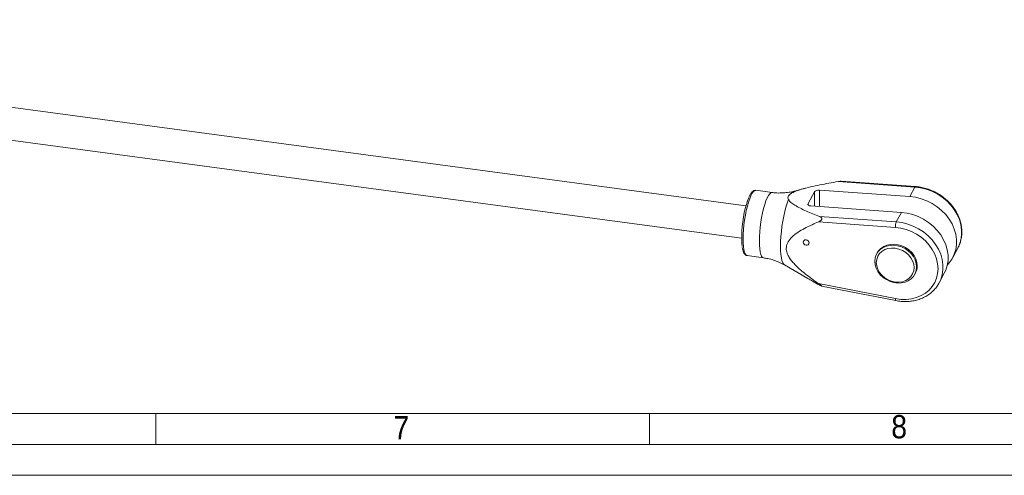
# Model space of a CAD drawing. Header units: millimetres. Extents: x 30 to 2493, y 30 to 1752.
# Tile 5 of 8: x 1434 to 1912, y 30 to 251. Entities that reach past the tile are written whole.
import ezdxf

# ---------------------------------------------------------------- set-up
doc = ezdxf.new("R2010")
doc.units = ezdxf.units.MM
doc.header["$LTSCALE"] = 3
doc.linetypes.add('SLD-Solido', pattern=[0])
doc.styles.add('SLDTEXTSTYLE0', font='GOTHIC.TTF', dxfattribs={"width": 0.913})

msp = doc.modelspace()

# ---------------------------------------------------------------- linework, layer by layer
at = {"color": 7, "linetype": 'SLD-Solido', "lineweight": 15}
for p, q in [((1786.863, 160.944), (1112.383, 251.307)), ((1110.275, 235.578), (1784.756, 145.215)), ((1868.958, 170.004), (1831.584, 172.668)), ((1869.235, 170.253), (1833.164, 172.825)), ((1799.618, 167.372), (1791.728, 168.429)), ((1815.559, 169.441), (1810.378, 168.055)), ((1817.041, 161.947), (1820.121, 167.694)), ((1820.121, 167.694), (1820.121, 160.724)), ((1822.571, 168.522), (1866.487, 165.392)), ((1822.571, 168.522), (1822.571, 160.55)), ((1866.487, 165.392), (1868.958, 170.004)), ((1817.041, 161.947), (1817.041, 161.445)), ((1862.372, 157.713), (1818.455, 160.843)), ((1822.525, 155.765), (1859.9, 153.101)), ((1859.9, 153.101), (1862.372, 157.713)), ((1859.517, 150.389), (1822.053, 153.059)), ((1887.36, 135.796), (1889.832, 140.408)), ((1889.832, 140.408), (1890.026, 140.783)), ((1787.479, 136.713), (1795.369, 135.656)), ((1850.644, 138.019), (1850.385, 137.536)), ((1805.569, 132.164), (1816.941, 125.536)), ((1868.895, 127.617), (1869.153, 128.1)), ((1880.773, 123.504), (1883.245, 128.116)), ((1822.053, 123.2), (1859.517, 115.832)), ((1823.613, 121.923), (1859.649, 114.836)), ((1880.965, 123.874), (1880.773, 123.504)), ((60, 60), (2463, 60))]:
    msp.add_line(p, q, dxfattribs=at)
at = {"color": 7, "linetype": 'SLD-Solido', "lineweight": 0}
for p, q in [((1500, 60), (1500, 45)), ((1740, 60), (1740, 45)), ((45, 45), (2478, 45)), ((30, 30), (2493, 30))]:
    msp.add_line(p, q, dxfattribs=at)
at = {"color": 7, "linetype": 'SLD-Solido', "lineweight": 15, "flags": 128}
for points in [[(1787.479, 136.713), (1787.021, 136.92), (1786.568, 137.482), (1786.182, 138.381), (1785.872, 139.597), (1785.646, 141.103), (1785.509, 142.865), (1785.462, 144.844), (1785.509, 146.995), (1785.646, 149.271), (1785.872, 151.621), (1786.182, 153.992), (1786.568, 156.331), (1787.021, 158.586), (1787.533, 160.707), (1788.09, 162.646), (1788.682, 164.361), (1789.294, 165.811), (1789.913, 166.966), (1790.525, 167.8), (1791.116, 168.293), (1791.674, 168.435), (1791.728, 168.429)], [(1809.197, 167.133), (1809.83, 167.772), (1810.377, 168.055)], [(1890.026, 140.783), (1890.557, 141.964), (1891.281, 144.281), (1891.645, 146.709), (1891.645, 149.208), (1891.281, 151.734), (1890.557, 154.244), (1889.488, 156.695), (1888.091, 159.045), (1886.391, 161.252), (1884.416, 163.28), (1882.201, 165.093), (1879.783, 166.661), (1877.205, 167.955), (1874.51, 168.954), (1871.746, 169.641), (1868.958, 170.004)], [(1785.046, 141.067), (1785.037, 141.125), (1784.857, 142.687), (1784.767, 144.483), (1784.767, 146.472), (1784.857, 148.606), (1785.037, 150.837), (1785.3, 153.112), (1785.642, 155.376), (1786.054, 157.579), (1786.527, 159.666), (1787.049, 161.591), (1787.609, 163.307), (1788.192, 164.774), (1788.196, 164.783)], [(1795.37, 135.655), (1794.912, 135.863), (1794.458, 136.425), (1794.072, 137.324), (1793.763, 138.54), (1793.536, 140.046), (1793.399, 141.808), (1793.353, 143.787), (1793.399, 145.938), (1793.536, 148.214), (1793.763, 150.564), (1794.072, 152.935), (1794.458, 155.274), (1794.912, 157.529), (1795.423, 159.65), (1795.981, 161.589), (1796.572, 163.303), (1797.184, 164.754), (1797.803, 165.909), (1798.415, 166.742), (1799.007, 167.236), (1799.564, 167.378), (1799.619, 167.372)], [(1805.569, 132.164), (1805.186, 132.496), (1804.733, 133.231), (1804.351, 134.29), (1804.045, 135.653), (1803.823, 137.294), (1803.688, 139.181), (1803.642, 141.277), (1803.688, 143.543), (1803.823, 145.935), (1804.045, 148.406), (1804.351, 150.908), (1804.733, 153.395), (1805.186, 155.817), (1805.699, 158.129), (1806.263, 160.284), (1806.867, 162.243), (1807.5, 163.967)], [(1866.487, 165.392), (1869.274, 165.029), (1872.038, 164.342), (1874.733, 163.343), (1877.311, 162.048), (1879.729, 160.481), (1881.944, 158.668), (1883.919, 156.64), (1885.62, 154.432), (1887.017, 152.083), (1888.086, 149.632), (1888.809, 147.122), (1889.174, 144.596), (1889.174, 142.097), (1888.809, 139.668), (1888.086, 137.352), (1887.017, 135.188), (1885.62, 133.213), (1884.752, 132.251)], [(1883.245, 128.116), (1883.971, 129.673), (1884.694, 131.989), (1885.059, 134.418), (1885.059, 136.917), (1884.694, 139.443), (1883.971, 141.953), (1882.901, 144.404), (1881.504, 146.753), (1879.804, 148.961), (1877.829, 150.989), (1875.614, 152.802), (1873.196, 154.369), (1870.618, 155.664), (1867.923, 156.663), (1865.159, 157.35), (1862.372, 157.713)], [(1859.517, 115.832), (1862.156, 115.475), (1864.771, 115.444), (1867.313, 115.739), (1869.735, 116.355), (1871.991, 117.28), (1874.04, 118.497), (1875.842, 119.984), (1877.366, 121.712), (1878.581, 123.65), (1879.465, 125.761), (1880.003, 128.005), (1880.183, 130.342), (1880.003, 132.727), (1879.465, 135.115), (1878.581, 137.463), (1877.366, 139.726), (1875.842, 141.863), (1874.04, 143.832), (1871.991, 145.598), (1869.735, 147.128), (1867.313, 148.393), (1864.771, 149.369), (1862.156, 150.039), (1859.517, 150.389)], [(1859.9, 153.101), (1862.687, 152.738), (1865.452, 152.051), (1868.146, 151.051), (1870.724, 149.757), (1873.142, 148.19), (1875.357, 146.376), (1877.332, 144.349), (1879.033, 142.141), (1880.43, 139.792), (1881.499, 137.341), (1882.222, 134.831), (1882.587, 132.304), (1882.587, 129.806), (1882.222, 127.377), (1881.499, 125.061), (1880.965, 123.874)], [(1814.645, 143.236), (1814.755, 142.724), (1815.069, 142.26), (1815.539, 141.916), (1816.094, 141.743), (1816.648, 141.767), (1817.118, 141.986), (1817.432, 142.365), (1817.543, 142.848), (1817.432, 143.359), (1817.118, 143.823), (1816.648, 144.168), (1816.094, 144.341), (1815.539, 144.316), (1815.069, 144.097), (1814.755, 143.718), (1814.645, 143.236)], [(1869.782, 131.218), (1869.609, 129.57), (1869.097, 128.024), (1868.263, 126.634), (1867.135, 125.446), (1865.752, 124.501), (1864.161, 123.831), (1862.415, 123.458), (1860.576, 123.397), (1858.704, 123.647), (1856.864, 124.202), (1855.119, 125.042), (1853.528, 126.139), (1852.145, 127.454), (1851.017, 128.945), (1850.182, 130.559), (1849.67, 132.241), (1849.498, 133.935), (1849.67, 135.583), (1850.182, 137.128), (1851.017, 138.519), (1852.145, 139.707), (1853.528, 140.652), (1855.119, 141.322), (1856.864, 141.694), (1858.704, 141.756), (1860.576, 141.505), (1862.415, 140.951), (1864.161, 140.111), (1865.752, 139.014), (1867.135, 137.698), (1868.263, 136.208), (1869.097, 134.594), (1869.609, 132.912), (1869.782, 131.218)], [(1868.557, 130.864), (1868.381, 129.283), (1867.859, 127.809), (1867.011, 126.5), (1865.87, 125.407), (1864.479, 124.57), (1862.893, 124.022), (1861.171, 123.784), (1859.381, 123.866), (1857.591, 124.264), (1855.869, 124.963), (1854.283, 125.936), (1852.892, 127.145), (1851.751, 128.545), (1850.903, 130.081), (1850.381, 131.694), (1850.205, 133.323), (1850.381, 134.904), (1850.903, 136.378), (1851.751, 137.686), (1852.892, 138.78), (1854.283, 139.617), (1855.869, 140.165), (1857.591, 140.402), (1859.381, 140.321), (1861.171, 139.923), (1862.893, 139.224), (1864.479, 138.251), (1865.87, 137.042), (1867.011, 135.642), (1867.859, 134.106), (1868.381, 132.493), (1868.557, 130.864)], [(1850.644, 138.019), (1851.276, 139.002), (1852.403, 140.19), (1853.787, 141.135), (1855.378, 141.805), (1857.123, 142.177), (1858.963, 142.239), (1860.834, 141.988), (1862.674, 141.434), (1864.419, 140.594), (1866.011, 139.497), (1867.394, 138.181), (1868.522, 136.691), (1869.356, 135.077), (1869.868, 133.395), (1870.041, 131.701)], [(1859.517, 115.832), (1859.501, 115.517), (1859.505, 115.251), (1859.529, 115.045), (1859.573, 114.906), (1859.635, 114.84), (1859.649, 114.836)]]:
    msp.add_lwpolyline(points, dxfattribs=at)
at = {"color": 7, "linetype": 'SLD-Solido', "lineweight": 15}
for centre, radius, start, end in [((1869.294, 169.91), 0.348, 99.67701, 164.27911), ((1865.353, 150.948), 5.862, 158.45556, 185.47157), ((1862.487, 131.652), 7.554, 331.9454, 0.36645)]:
    msp.add_arc(centre, radius, start, end, dxfattribs=at)
for centre, start_param, end_param in [((1822.053, 167.556), 1.2722154, 2.8430117), ((1818.973, 161.809), 2.8430117, 4.413808)]:
    msp.add_ellipse(centre, major_axis=(1.999, 0.153), ratio=0.4821738, start_param=start_param, end_param=end_param, dxfattribs=at)
for points, knots in [([(1831.584, 172.668), (1830.106, 172.417), (1827.148, 171.914), (1822.66, 171.069), (1818.126, 170.114), (1814.301, 169.129), (1811.254, 168.148), (1809.888, 167.474), (1809.197, 167.133)], [0, 0, 0, 0, 0.1874959, 0.3751452, 0.5740546, 0.7742374, 0.8857584, 1, 1, 1, 1]), ([(1831.584, 172.668), (1831.943, 172.723), (1832.429, 172.797), (1832.959, 172.835), (1833.11, 172.822), (1833.164, 172.818)], [0, 0, 0, 0, 0.64265892, 0.87192872, 1, 1, 1, 1]), ([(1791.722, 168.408), (1791.507, 168.421), (1791.044, 168.449), (1790.401, 168.138), (1789.791, 167.637), (1789.173, 166.838), (1788.663, 165.986), (1788.369, 165.299), (1788.286, 165.106)], [0, 0, 0, 0, 0.1339351, 0.2882965, 0.4596756, 0.670625, 0.9077092, 1, 1, 1, 1]), ([(1810.354, 168.083), (1809.947, 167.967), (1808.673, 167.605), (1806.329, 167.249), (1803.387, 167.085), (1801.097, 167.149), (1799.863, 167.36), (1799.625, 167.401)], [0, 0, 0, 0, 0.1194052, 0.3732488, 0.6555589, 0.933659, 1, 1, 1, 1]), ([(1890.011, 140.81), (1890.087, 140.942), (1890.532, 141.726), (1891.073, 143.302), (1891.602, 145.505), (1891.804, 147.794), (1891.707, 150.122), (1891.303, 152.461), (1890.601, 154.777), (1889.607, 157.038), (1888.337, 159.211), (1886.808, 161.265), (1885.042, 163.168), (1883.066, 164.895), (1880.906, 166.418), (1878.594, 167.717), (1876.164, 168.774), (1873.65, 169.567), (1871.325, 170.056), (1869.852, 170.195), (1869.235, 170.253)], [0, 0, 0, 0, 0.01186299, 0.0701568, 0.12843951, 0.18679516, 0.2452928, 0.30397308, 0.36284648, 0.42189896, 0.4811017, 0.54042091, 0.59982526, 0.65928984, 0.71879728, 0.77833675, 0.83790201, 0.89748766, 0.95708759, 1, 1, 1, 1]), ([(1809.197, 167.133), (1808.695, 166.818), (1807.792, 166.25), (1807.15, 165.198), (1807.269, 164.456), (1807.466, 164.038), (1807.5, 163.967)], [0, 0, 0, 0, 0.3354426, 0.6034633, 0.9318203, 1, 1, 1, 1]), ([(1807.5, 163.967), (1807.864, 163.476), (1808.61, 162.472), (1810.713, 161.092), (1813.244, 159.707), (1817.213, 157.876), (1820.396, 156.611), (1822.525, 155.765)], [0, 0, 0, 0, 0.1374024, 0.2812109, 0.4597897, 0.6385346, 1, 1, 1, 1]), ([(1822.053, 153.059), (1822.364, 153.202), (1822.795, 153.398), (1823.293, 153.801), (1823.537, 154.091), (1823.668, 154.386), (1823.699, 154.632), (1823.647, 154.896), (1823.449, 155.228), (1823.056, 155.535), (1822.701, 155.689), (1822.525, 155.765)], [0, 0, 0, 0, 0.2444302, 0.3380948, 0.432515, 0.4880994, 0.543985, 0.5954773, 0.680784, 0.8424858, 1, 1, 1, 1]), ([(1822.053, 153.059), (1820.039, 152.191), (1816.865, 150.824), (1812.799, 148.557), (1809.871, 146.497), (1807.622, 144.171), (1806.431, 141.65), (1806.397, 139.107), (1807.22, 136.828), (1808.504, 134.786), (1810.303, 132.611), (1812.703, 130.279), (1816.665, 126.98), (1819.86, 124.694), (1822.04, 123.209), (1822.053, 123.2)], [0, 0, 0, 0, 0.15094984, 0.23778669, 0.32541623, 0.40457006, 0.47039797, 0.52580467, 0.58104684, 0.63015382, 0.6804961, 0.75883276, 0.83800694, 0.99900939, 1, 1, 1, 1]), ([(1785.063, 140.609), (1785.129, 140.244), (1785.281, 139.4), (1785.624, 138.396), (1786.069, 137.572), (1786.626, 137.027), (1787.149, 136.727), (1787.457, 136.737), (1787.525, 136.74)], [0, 0, 0, 0, 0.1787983, 0.4127866, 0.6315805, 0.8019101, 0.95575, 1, 1, 1, 1]), ([(1795.361, 135.624), (1796.062, 135.527), (1797.726, 135.297), (1800.263, 134.591), (1802.895, 133.565), (1804.645, 132.744), (1805.457, 132.223), (1805.51, 132.189)], [0, 0, 0, 0, 0.1953482, 0.4634431, 0.7256761, 0.9818725, 1, 1, 1, 1]), ([(1822.525, 122.439), (1821.412, 123.035), (1819.514, 124.053), (1817.698, 125.109), (1816.946, 125.546)], [0, 0, 0, 0, 0.5864662, 1, 1, 1, 1]), ([(1822.525, 122.439), (1822.793, 122.298), (1823.156, 122.107), (1823.515, 121.95), (1823.66, 121.906), (1823.7, 121.929), (1823.655, 121.998), (1823.522, 122.126), (1823.215, 122.377), (1822.7, 122.755), (1822.271, 123.05), (1822.053, 123.2)], [0, 0, 0, 0, 0.2395417, 0.3249987, 0.4110847, 0.4662299, 0.521643, 0.5731992, 0.6607039, 0.8280462, 1, 1, 1, 1]), ([(1859.649, 114.836), (1860.111, 114.753), (1861.427, 114.518), (1863.607, 114.347), (1866.149, 114.415), (1868.625, 114.772), (1870.996, 115.407), (1873.227, 116.314), (1875.285, 117.478), (1877.14, 118.879), (1878.755, 120.501), (1880.052, 122.175), (1880.675, 123.372), (1880.95, 123.901)], [0, 0, 0, 0, 0.0527363, 0.1501478, 0.2476024, 0.3449833, 0.442228, 0.5392624, 0.6360124, 0.7324202, 0.8284645, 0.9241754, 1, 1, 1, 1])]:
    msp.add_open_spline(points, degree=3, knots=knots, dxfattribs=at)

# ---------------------------------------------------------------- texts
at = {"color": 7, "linetype": 'Continuous', "lineweight": 0, "char_height": 11.286, "attachment_point": 1, "style": 'SLDTEXTSTYLE0'}
for s, insert in [('7', (1615.521, 58.738)), ('8', (1857.473, 59.253))]:
    msp.add_mtext(s, dxfattribs=dict(at, insert=insert))

doc.saveas('drawing.dxf')
